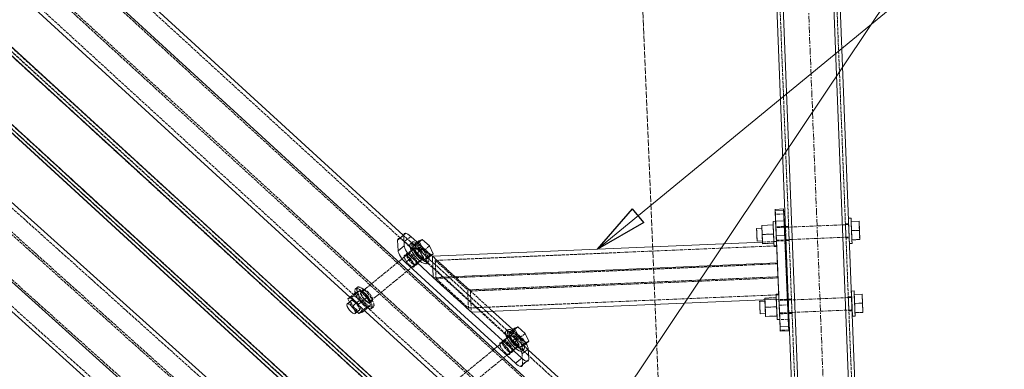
# Model space of a CAD drawing. Header units: millimetres. Extents: x -15129 to 9171, y -18789 to 5877.
# Tile 195 of 256: x -10537 to -9602, y -2768 to -2437. Entities that reach past the tile are written whole.
import ezdxf

# ---------------------------------------------------------------- set-up
doc = ezdxf.new("R2010")
doc.units = ezdxf.units.MM
for name, pattern in [('ACAD_ISO02W100', [15, 12, -3]), ('ACAD_ISO04W100', [30, 24, -3, 0, -3]), ('CENTER', [50.8, 31.75, -6.35, 6.35, -6.35])]:
    doc.linetypes.add(name, pattern=pattern)
for name, color, linetype in [('AS_Belki', 145, 'Continuous'), ('AS_Blachy', 30, 'Continuous'), ('AS_Siatki', 72, 'Continuous'), ('AS_Sruby', 9, 'Continuous')]:
    doc.layers.add(name, color=color, linetype=linetype)

msp = doc.modelspace()

# ---------------------------------------------------------------- linework, layer by layer
at = {"color": 5, "linetype": 'CENTER', "lineweight": 13, "ltscale": 0.2}
msp.add_line((-9860.44, -585.01, -8591.48), (-9731.36, -3859.05, 51965.59), dxfattribs=at)
at = {"color": 7, "lineweight": 13}
for p, q in [((-9980.43, -2816.87), (-9467.93, -2052.2)), ((-9988.32, -2654.16), (-9631.57, -2361.29))]:
    msp.add_line(p, q, dxfattribs=at)
at = {"color": 0, "linetype": 'ByBlock', "lineweight": -2}
for p, q in [((-9988.32, -2654.16), (-9954.96, -2616)), ((-9944.38, -2628.88), (-9954.96, -2616)), ((-9944.38, -2628.88), (-9988.32, -2654.16))]:
    msp.add_line(p, q, dxfattribs=at)
at = {"layer": 'AS_Belki', "color": 145, "linetype": 'Continuous', "lineweight": 13, "ltscale": 0.25}
for p, q in [((-9871.9, -1055.89), (-9794.32, -3023.66)), ((-9785.29, -3100.49), (-9865.9, -1055.65)), ((-9737.33, -3098.6), (-9817.94, -1053.76)), ((-9811.94, -1053.52), (-9731.57, -3092.36)), ((-10172.68, -2641.06), (-10678.36, -2178.61)), ((-9905.62, -2914.27), (-10698.43, -2189.25)), ((-10742.24, -2225.15), (-9949.43, -2950.17)), ((-10842.05, -2271.89), (-9956.39, -3082.39)), ((-9920.51, -3114.97), (-10841.78, -2271.88)), ((-9912, -3114.59), (-10833.25, -2271.53)), ((-9879.8, -3078.99), (-10763.02, -2270.73)), ((-9880.26, -3070.47), (-10758.99, -2266.32)), ((-10048.23, -3054.67), (-10806.24, -2375.29)), ((-10837.81, -2422.51), (-10079.81, -3101.89)), ((-10840.59, -2448.13), (-10374.27, -2866.08)), ((-9749.26, -2643.58), (-9749.29, -2642.86)), ((-9831.53, -2647.52), (-10145.1, -2660.81)), ((-10145.1, -2660.81), (-10145.04, -2662.32)), ((-10145.04, -2662.32), (-10144.25, -2680.92)), ((-9817.39, -2667.06), (-10144.25, -2680.92)), ((-9816.03, -2701.6), (-9817.39, -2667.06)), ((-10144.25, -2680.92), (-10108.05, -2713.98)), ((-10108.05, -2713.98), (-9816.03, -2701.6)), ((-9906.85, -2884.16), (-10054.02, -2749.57))]:
    msp.add_line(p, q, dxfattribs=at)
at = {"layer": 'AS_Belki', "color": 84, "linetype": 'ACAD_ISO02W100', "lineweight": 13, "ltscale": 0.25}
for p, q in [((-9868.9, -1055.77), (-9788.52, -3094.61)), ((-9814.94, -1053.64), (-9734.56, -3092.48)), ((-11963.73, -1171.94), (-9882.04, -3076.96)), ((-11922.32, -1201.97), (-9916.14, -3037.89)), ((-11996.27, -1207.22), (-9914.24, -3112.56)), ((-11996.11, -1211.45), (-9918.5, -3112.74)), ((-11922, -1210.43), (-9924.65, -3038.27)), ((-11954.54, -1245.72), (-9956.85, -3073.87)), ((-9882.27, -3072.7), (-10850.76, -2186.4)), ((-9918.15, -3040.12), (-10850.75, -2186.67)), ((-10175.71, -2643.54), (-10681.18, -2181.29)), ((-9922.41, -3040.31), (-10850.58, -2190.91)), ((-10743.42, -2195.07), (-9950.65, -2920.06)), ((-9907.88, -2914.56), (-10700.68, -2189.54)), ((-9948.4, -2919.77), (-10724.16, -2210.34)), ((-10739.21, -2222.67), (-9947.3, -2946.87)), ((-10837.8, -2271.72), (-9954.38, -3080.17)), ((-9954.61, -3075.91), (-10833.56, -2271.54)), ((-10836.21, -2376.54), (-10078.21, -3055.92)), ((-10051.31, -3057.1), (-10808.41, -2378.53)), ((-10818.99, -2394.35), (-10078.29, -3058.22)), ((-10837.73, -2420.21), (-10079.73, -3099.59)), ((-10838.08, -2445.2), (-10360.09, -2873.61)), ((-9806.74, -2632.46), (-9809.74, -2632.59)), ((-9809.74, -2632.59), (-9809.71, -2633.31)), ((-9809.74, -2632.59), (-9809.71, -2633.41)), ((-9809.54, -2637.57), (-9809.71, -2633.31)), ((-9806.71, -2633.29), (-9806.74, -2632.46)), ((-9806.71, -2633.18), (-9806.74, -2632.46)), ((-9806.71, -2633.18), (-9806.55, -2637.44)), ((-9806.61, -2635.71), (-9806.71, -2633.29)), ((-9749.79, -2630.05), (-9752.79, -2630.18)), ((-9752.79, -2630.18), (-9752.76, -2630.89)), ((-9752.79, -2630.18), (-9752.76, -2631)), ((-9752.59, -2635.15), (-9752.76, -2630.89)), ((-9752.66, -2633.42), (-9752.76, -2631)), ((-9752.59, -2635.15), (-9752.66, -2633.42)), ((-9752.38, -2640.46), (-9752.59, -2635.15)), ((-9749.79, -2630.05), (-9749.76, -2630.77)), ((-9749.76, -2630.87), (-9749.79, -2630.05)), ((-9749.76, -2630.77), (-9749.6, -2635.03)), ((-10166.34, -2652.1), (-10175.71, -2643.54)), ((-10149.07, -2662.65), (-10172.68, -2641.06)), ((-9809.21, -2646.12), (-9809.33, -2642.87)), ((-9809.24, -2645.3), (-9809.23, -2645.4)), ((-9809.23, -2645.4), (-9809.21, -2646.12)), ((-9809.21, -2646.12), (-9806.21, -2645.99)), ((-9806.55, -2637.44), (-9806.34, -2642.75)), ((-9806.24, -2645.17), (-9806.4, -2641.01)), ((-9806.34, -2642.75), (-9806.21, -2645.99)), ((-9806.24, -2645.27), (-9806.24, -2645.17)), ((-9806.21, -2645.99), (-9806.24, -2645.27)), ((-9752.26, -2643.7), (-9752.38, -2640.46)), ((-9752.26, -2643.7), (-9752.29, -2642.88)), ((-9752.29, -2642.88), (-9752.28, -2642.98)), ((-9752.28, -2642.98), (-9752.26, -2643.7)), ((-9752.26, -2643.7), (-9749.26, -2643.58)), ((-9749.39, -2640.33), (-9749.26, -2643.58)), ((-9749.29, -2642.86), (-9749.29, -2642.75)), ((-10163.8, -2654.43), (-10166.34, -2652.1)), ((-10163.41, -2654.79), (-10163.8, -2654.43)), ((-10162.47, -2655.65), (-10163.41, -2654.79)), ((-10154.48, -2662.95), (-10162.47, -2655.65)), ((-9820.57, -2651.16), (-10142.32, -2664.8)), ((-9820.74, -2647.06), (-9831.53, -2647.52)), ((-9818.25, -2646.95), (-9820.74, -2647.06)), ((-9818.07, -2651.05), (-9820.57, -2651.16)), ((-9818.24, -2646.95), (-9818.25, -2646.95)), ((-9818.18, -2646.95), (-9818.24, -2646.95)), ((-9817.39, -2667.06), (-9818.18, -2646.95)), ((-9818.02, -2651.05), (-9818.07, -2651.05)), ((-10168.39, -2658.2), (-10170.59, -2659.99)), ((-10149.99, -2667.06), (-10154.48, -2662.95)), ((-10148.51, -2663.17), (-10149.07, -2662.65)), ((-10144.86, -2666.5), (-10148.51, -2663.17)), ((-10145.1, -2660.81), (-10108.9, -2693.87)), ((-10142.32, -2664.8), (-10141.6, -2681.89)), ((-10142.32, -2664.8), (-10111.56, -2692.9)), ((-10163.61, -2671.14), (-10161.42, -2669.35)), ((-10144.63, -2671.96), (-10149.99, -2667.06)), ((-10111.38, -2697.12), (-10144.86, -2666.5)), ((-10117.92, -2696.38), (-10144.63, -2671.96)), ((-10141.6, -2681.89), (-9817.35, -2668.14)), ((-10141.6, -2681.89), (-10110.83, -2710)), ((-10111.56, -2692.9), (-9816.86, -2680.41)), ((-10108.9, -2693.87), (-9816.82, -2681.49)), ((-10210.01, -2692.3), (-10212.2, -2694.09)), ((-10111.56, -2692.9), (-10110.83, -2710)), ((-10103.38, -2709.68), (-10117.92, -2696.38)), ((-10097.9, -2709.45), (-10111.38, -2697.12)), ((-10110.83, -2710), (-9816.19, -2697.5)), ((-10108.9, -2693.87), (-10108.05, -2713.98)), ((-9804.02, -2701.54), (-9807.02, -2701.67)), ((-9807.02, -2701.67), (-9806.99, -2702.39)), ((-9807.02, -2701.67), (-9806.98, -2702.49)), ((-9806.82, -2706.65), (-9806.99, -2702.39)), ((-9803.99, -2702.37), (-9804.02, -2701.54)), ((-9803.99, -2702.26), (-9804.02, -2701.54)), ((-9803.99, -2702.26), (-9803.82, -2706.52)), ((-9747.07, -2699.13), (-9750.07, -2699.26)), ((-9750.03, -2700.08), (-9750.07, -2699.26)), ((-9750.04, -2699.97), (-9750.07, -2699.26)), ((-9749.87, -2704.23), (-9750.04, -2699.97)), ((-9750.03, -2700.08), (-9749.94, -2702.5)), ((-9749.66, -2709.54), (-9749.94, -2702.5)), ((-9747.07, -2699.13), (-9747.04, -2699.85)), ((-9747.04, -2699.95), (-9747.07, -2699.13)), ((-9747.04, -2699.85), (-9746.87, -2704.11)), ((-10205.23, -2705.25), (-10203.04, -2703.45)), ((-10099.09, -2713.6), (-10103.38, -2709.68)), ((-10093.61, -2713.37), (-10097.9, -2709.45)), ((-9803.61, -2711.83), (-9803.48, -2715.07)), ((-9749.57, -2711.96), (-9749.87, -2704.23)), ((-9749.53, -2712.78), (-9749.66, -2709.54)), ((-9746.66, -2709.41), (-9746.54, -2712.66)), ((-9746.56, -2711.94), (-9746.57, -2711.83)), ((-10075.49, -2735.19), (-10099.09, -2713.6)), ((-10074.07, -2731.24), (-10093.61, -2713.37)), ((-9806.48, -2715.2), (-9806.61, -2711.95)), ((-9806.51, -2714.38), (-9806.51, -2714.48)), ((-9806.51, -2714.48), (-9806.48, -2715.2)), ((-9806.48, -2715.2), (-9803.48, -2715.07)), ((-9803.51, -2714.35), (-9803.52, -2714.25)), ((-9803.48, -2715.07), (-9803.51, -2714.35)), ((-9749.57, -2711.96), (-9749.53, -2712.78)), ((-9749.57, -2711.96), (-9749.56, -2712.07)), ((-9749.56, -2712.07), (-9749.53, -2712.78)), ((-9749.53, -2712.78), (-9746.54, -2712.66)), ((-9746.54, -2712.66), (-9746.56, -2711.94)), ((-10073.02, -2737.45), (-10075.49, -2735.19)), ((-10071.96, -2733.17), (-10074.07, -2731.24)), ((-10072.62, -2737.81), (-10073.02, -2737.45)), ((-10059.21, -2750.08), (-10072.62, -2737.81)), ((-10058.29, -2745.67), (-10071.96, -2733.17)), ((-10077.56, -2741.17), (-10079.75, -2742.97)), ((-10054.02, -2749.57), (-10058.29, -2745.67)), ((-10072.77, -2754.12), (-10070.58, -2752.33)), ((-10053.79, -2755.03), (-10059.21, -2750.08)), ((-9908.98, -2887.46), (-10053.79, -2755.03))]:
    msp.add_line(p, q, dxfattribs=at)
at = {"layer": 'AS_Belki', "color": 84, "linetype": 'ACAD_ISO02W100', "lineweight": 13, "ltscale": 0.25, "extrusion": (0.730115, 0.598332, 0.330048)}
for centre in [(4382.72, 3153.07, -9018.04), (4382.72, 3152.14, -9015.37), (4382.72, 3169.89, -9066.16), (4382.72, 3170.83, -9068.83), (4260.96, 3147.24, -9001.37), (4260.96, 3146.31, -8998.69)]:
    msp.add_circle(centre, 7, dxfattribs=at)
at = {"layer": 'AS_Blachy', "color": 145, "linetype": 'Continuous', "lineweight": 13, "ltscale": 0.25}
for p, q in [((-9811.55, -2616.08), (-9819.54, -2616.42)), ((-9819.49, -2617.44), (-9819.54, -2616.28)), ((-9819.54, -2616.28), (-9819.54, -2616.42)), ((-9819.54, -2616.42), (-9819.34, -2621.05)), ((-9819.49, -2617.44), (-9811.5, -2617.1)), ((-9819.06, -2627.5), (-9819.49, -2617.44)), ((-9811.5, -2617.1), (-9811.55, -2616.08)), ((-9811.07, -2627.16), (-9811.5, -2617.1)), ((-9819.34, -2621.05), (-9819.06, -2627.77)), ((-9819.06, -2627.5), (-9811.07, -2627.16)), ((-9818.8, -2633.58), (-9819.06, -2627.5)), ((-9810.81, -2633.24), (-9811.07, -2627.16)), ((-9818.48, -2641.16), (-9818.8, -2633.58)), ((-9810.62, -2637.76), (-9810.81, -2633.24)), ((-10172.21, -2640.88), (-10178.05, -2645.67)), ((-10178.05, -2645.67), (-10177.62, -2655.72)), ((-10170.36, -2639.15), (-10176.2, -2643.94)), ((-10172.21, -2640.88), (-10171.78, -2650.93)), ((-10159.6, -2647.57), (-10165.59, -2642.09)), ((-9810.49, -2640.82), (-9818.48, -2641.16)), ((-9814.84, -2727.5), (-9818.48, -2641.16)), ((-9810.49, -2640.82), (-9810.62, -2637.76)), ((-9806.84, -2727.16), (-9810.49, -2640.82)), ((-10171.78, -2650.93), (-10177.62, -2655.72)), ((-10164.74, -2662.2), (-10170.58, -2666.99)), ((-10164.74, -2662.2), (-10144.25, -2680.92)), ((-10145.1, -2660.81), (-10145.92, -2660.07)), ((-10170.58, -2666.99), (-10066.08, -2762.44)), ((-9817.2, -2671.76), (-9817.19, -2672.17)), ((-9817.19, -2672.17), (-9816.14, -2696.85)), ((-10108.1, -2713.94), (-10108.05, -2713.98)), ((-10108.05, -2713.98), (-10060.24, -2757.66)), ((-10068.76, -2730.55), (-10087.83, -2713.13)), ((-9815.12, -2720.89), (-9815.12, -2721.05)), ((-9815.12, -2721.05), (-9814.69, -2731.11)), ((-9814.84, -2727.5), (-9806.84, -2727.16)), ((-9814.64, -2732.13), (-9814.84, -2727.5)), ((-9806.65, -2731.79), (-9806.84, -2727.16)), ((-9814.69, -2731.11), (-9814.64, -2732.13)), ((-9814.64, -2732.13), (-9806.65, -2731.79)), ((-10053.62, -2758.87), (-10054.05, -2748.82)), ((-10066.08, -2762.44), (-10060.24, -2757.66)), ((-10061.32, -2765.38), (-10055.47, -2760.6))]:
    msp.add_line(p, q, dxfattribs=at)
at = {"layer": 'AS_Blachy', "color": 84, "linetype": 'ACAD_ISO02W100', "lineweight": 13, "ltscale": 0.25}
for p, q in [((-9811.55, -2616.08), (-9811.35, -2620.71)), ((-9811.35, -2620.71), (-9819.34, -2621.05)), ((-9807.71, -2707.05), (-9811.35, -2620.71)), ((-9819.06, -2627.77), (-9818.08, -2651.05)), ((-9818.84, -2632.98), (-9818.8, -2633.69)), ((-9818.7, -2636.22), (-9818.84, -2632.98)), ((-9810.84, -2632.64), (-9818.83, -2632.98)), ((-9818.8, -2633.69), (-9818.62, -2637.95)), ((-9818.47, -2641.52), (-9818.7, -2636.22)), ((-9810.84, -2632.64), (-9810.81, -2633.36)), ((-9810.82, -2633.1), (-9810.84, -2632.64)), ((-9810.71, -2635.88), (-9810.82, -2633.1)), ((-9810.81, -2633.36), (-9810.63, -2637.61)), ((-9810.48, -2641.19), (-9810.71, -2635.88)), ((-10165.59, -2642.09), (-10171.43, -2646.88)), ((-9818.62, -2637.95), (-9818.4, -2643.26)), ((-9818.29, -2645.78), (-9818.47, -2641.52)), ((-9818.4, -2643.26), (-9818.26, -2646.5)), ((-9818.26, -2646.5), (-9818.29, -2645.78)), ((-9818.26, -2646.5), (-9810.27, -2646.16)), ((-9810.63, -2637.61), (-9810.4, -2642.92)), ((-9810.3, -2645.38), (-9810.48, -2641.19)), ((-9810.4, -2642.92), (-9810.27, -2646.16)), ((-9810.3, -2645.44), (-9810.3, -2645.38)), ((-9810.27, -2646.16), (-9810.3, -2645.44)), ((-10171.43, -2646.88), (-10066.94, -2742.34)), ((-10161.82, -2652.81), (-10167.66, -2657.6)), ((-10145.92, -2660.07), (-10159.6, -2647.57)), ((-9818.08, -2651.05), (-9818.05, -2651.71)), ((-9818.05, -2651.71), (-9817.2, -2671.76)), ((-10160.69, -2668.75), (-10154.85, -2663.96)), ((-10087.83, -2713.13), (-10145.1, -2660.81)), ((-10144.25, -2680.92), (-10108.1, -2713.94)), ((-9816.14, -2696.85), (-9815.7, -2707.39)), ((-9807.93, -2701.71), (-9815.92, -2702.05)), ((-9815.92, -2702.05), (-9815.89, -2702.77)), ((-9815.92, -2702.05), (-9815.78, -2705.29)), ((-9807.89, -2702.43), (-9807.93, -2701.71)), ((-9807.91, -2702.17), (-9807.93, -2701.71)), ((-9807.79, -2704.95), (-9807.91, -2702.17)), ((-9807.71, -2706.69), (-9807.89, -2702.43)), ((-9815.89, -2702.77), (-9815.71, -2707.03)), ((-9815.78, -2705.29), (-9815.56, -2710.6)), ((-9815.71, -2707.03), (-9815.48, -2712.33)), ((-9815.7, -2707.39), (-9807.71, -2707.05)), ((-9815.7, -2707.39), (-9815.38, -2714.97)), ((-9815.56, -2710.6), (-9815.38, -2714.86)), ((-9807.56, -2710.26), (-9807.79, -2704.95)), ((-9807.49, -2711.99), (-9807.71, -2706.69)), ((-9807.71, -2707.05), (-9807.38, -2714.63)), ((-9807.39, -2714.45), (-9807.56, -2710.26)), ((-9815.48, -2712.33), (-9815.34, -2715.57)), ((-9815.38, -2714.86), (-9815.34, -2715.57)), ((-9815.38, -2714.97), (-9815.12, -2720.89)), ((-9815.34, -2715.57), (-9807.35, -2715.24)), ((-9807.12, -2720.71), (-9815.12, -2721.05)), ((-9807.35, -2715.24), (-9807.49, -2711.99)), ((-9807.38, -2714.52), (-9807.39, -2714.45)), ((-9807.35, -2715.24), (-9807.38, -2714.52)), ((-9807.38, -2714.63), (-9807.12, -2720.71)), ((-9807.12, -2720.71), (-9806.69, -2730.77)), ((-10061.1, -2737.55), (-10068.76, -2730.55)), ((-10071.33, -2736.07), (-10076.83, -2740.57)), ((-10070.99, -2735.79), (-10071.33, -2736.07)), ((-10066.94, -2742.34), (-10061.1, -2737.55)), ((-9806.69, -2730.77), (-9814.69, -2731.11)), ((-9806.69, -2730.77), (-9806.65, -2731.79)), ((-10069.85, -2751.73), (-10064.01, -2746.94)), ((-10059.89, -2753.6), (-10054.05, -2748.82)), ((-10059.47, -2763.65), (-10059.89, -2753.6)), ((-10059.47, -2763.65), (-10053.62, -2758.87))]:
    msp.add_line(p, q, dxfattribs=at)
at = {"layer": 'AS_Blachy', "color": 84, "linetype": 'ACAD_ISO02W100', "lineweight": 13, "ltscale": 0.25, "extrusion": (0.730115, 0.598332, 0.330048)}
for centre in [(4382.72, 3149.33, -9007.35), (4382.72, 3151.82, -9014.48), (4260.96, 3143.5, -8990.67), (4260.96, 3145.99, -8997.8)]:
    msp.add_circle(centre, 7, dxfattribs=at)
at = {"layer": 'AS_Blachy', "color": 145, "linetype": 'Continuous', "lineweight": 13, "ltscale": 0.25, "extrusion": (0.730115, 0.598332, 0.330048)}
for centre, start, end in [((4395.89, 3151.26, -9012.88), 338.72723, 23.72723), ((4395.89, 3148.77, -9005.75), 293.72723, 23.72723), ((4387.85, 3153.26, -9018.58), 23.72723, 113.72723), ((4387.85, 3150.77, -9011.45), 23.72723, 113.72723), ((4255.83, 3142.07, -8986.57), 203.72723, 245.68428), ((4247.78, 3144.06, -8992.27), 113.72723, 203.72723), ((4247.78, 3146.55, -8999.4), 113.72723, 158.72723)]:
    msp.add_arc(centre, 10, start, end, dxfattribs=at)
at = {"layer": 'AS_Blachy', "color": 84, "linetype": 'ACAD_ISO02W100', "lineweight": 13, "ltscale": 0.25, "extrusion": (0.730115, 0.598332, 0.330048)}
for centre, start, end in [((4395.89, 3151.26, -9012.88), 293.72723, 338.72723), ((4255.83, 3142.07, -8986.57), 245.68428, 293.72723), ((4255.83, 3144.56, -8993.7), 203.72723, 293.72723), ((4247.78, 3146.55, -8999.4), 158.72723, 203.72723)]:
    msp.add_arc(centre, 10, start, end, dxfattribs=at)
at = {"layer": 'AS_Siatki', "color": 20, "linetype": 'ACAD_ISO04W100', "lineweight": 13, "ltscale": 0.25}
msp.add_line((-9335.58, -17029.24), (-10009.15, -894.74), dxfattribs=at)
at = {"layer": 'AS_Sruby', "color": 84, "linetype": 'ACAD_ISO02W100', "lineweight": 13, "ltscale": 0.25}
for p, q in [((-9750.01, -2624.84), (-9750, -2624.93)), ((-9750.01, -2624.84), (-9749.99, -2625.22)), ((-9750, -2624.84), (-9750.01, -2624.84)), ((-9750, -2624.93), (-9749.98, -2625.47)), ((-9749.99, -2625.22), (-9749.96, -2626.04)), ((-9749.98, -2625.47), (-9749.94, -2626.45)), ((-9749.96, -2626.04), (-9749.91, -2627.27)), ((-9749.94, -2626.45), (-9749.9, -2627.41)), ((-9749.91, -2627.27), (-9749.84, -2628.87)), ((-9747.49, -2625.11), (-9747.51, -2624.74)), ((-9747.46, -2625.93), (-9747.49, -2625.11)), ((-9747.41, -2627.17), (-9747.46, -2625.93)), ((-9747.34, -2628.77), (-9747.41, -2627.17)), ((-9739.51, -2636.35), (-9739.88, -2627.7)), ((-9832.09, -2634.36), (-9831.84, -2640.27)), ((-9832.09, -2634.36), (-9832.06, -2635.12)), ((-9832.08, -2634.51), (-9832.09, -2634.36)), ((-9832.04, -2635.53), (-9832.08, -2634.51)), ((-9831.99, -2636.67), (-9832.06, -2635.12)), ((-9831.97, -2637.29), (-9832.04, -2635.53)), ((-9831.9, -2638.77), (-9831.99, -2636.67)), ((-9821.42, -2631.12), (-9821.39, -2631.91)), ((-9821.05, -2639.81), (-9821.42, -2631.16)), ((-9821.39, -2631.91), (-9821.31, -2633.81)), ((-9821.31, -2633.81), (-9821.21, -2635.95)), ((-9821.21, -2635.95), (-9821.12, -2638.24)), ((-9819.04, -2628.15), (-9819.06, -2627.77)), ((-9819.03, -2628.4), (-9819.05, -2627.86)), ((-9819.01, -2628.97), (-9819.04, -2628.15)), ((-9818.99, -2629.38), (-9819.03, -2628.4)), ((-9818.96, -2630.2), (-9819.01, -2628.97)), ((-9818.93, -2630.75), (-9818.99, -2629.38)), ((-9818.89, -2631.8), (-9818.96, -2630.2)), ((-9818.85, -2632.48), (-9818.93, -2630.75)), ((-9818.81, -2633.71), (-9818.89, -2631.8)), ((-9818.77, -2634.48), (-9818.85, -2632.48)), ((-9818.72, -2635.84), (-9818.81, -2633.71)), ((-9810.8, -2633.46), (-9818.8, -2633.8)), ((-9818.8, -2633.8), (-9818.77, -2634.56)), ((-9818.8, -2633.8), (-9818.79, -2633.94)), ((-9818.79, -2633.94), (-9818.75, -2634.97)), ((-9818.67, -2636.68), (-9818.77, -2634.48)), ((-9818.77, -2634.56), (-9818.7, -2636.11)), ((-9818.68, -2636.72), (-9818.75, -2634.97)), ((-9818.62, -2638.13), (-9818.72, -2635.84)), ((-9818.7, -2636.11), (-9818.61, -2638.21)), ((-9818.68, -2636.72), (-9818.58, -2638.93)), ((-9818.58, -2639), (-9818.67, -2636.68)), ((-9749.76, -2630.87), (-9809.71, -2633.41)), ((-9749.84, -2628.87), (-9749.83, -2629.01)), ((-9749.76, -2630.87), (-9749.67, -2632.92)), ((-9749.72, -2631.63), (-9749.75, -2630.87)), ((-9749.75, -2631.02), (-9749.75, -2630.87)), ((-9749.7, -2632.04), (-9749.75, -2631.02)), ((-9749.63, -2633.79), (-9749.7, -2632.04)), ((-9749.67, -2632.92), (-9749.57, -2635.2)), ((-9749.56, -2635.28), (-9749.65, -2633.18)), ((-9749.54, -2636.01), (-9749.63, -2633.79)), ((-9749.57, -2635.2), (-9749.47, -2637.55)), ((-9749.46, -2637.62), (-9749.56, -2635.28)), ((-9749.44, -2638.34), (-9749.54, -2636.01)), ((-9747.37, -2628.02), (-9747.01, -2636.67)), ((-9747.37, -2628.02), (-9747.37, -2628.06)), ((-9747.37, -2628.06), (-9747, -2636.74)), ((-9747.26, -2630.67), (-9747.34, -2628.77)), ((-9747.17, -2632.81), (-9747.26, -2630.67)), ((-9747.07, -2635.1), (-9747.17, -2632.81)), ((-9746.97, -2637.45), (-9747.07, -2635.1)), ((-9739.51, -2636.35), (-9747.01, -2636.67)), ((-9747.01, -2636.67), (-9746.64, -2645.35)), ((-9747, -2636.74), (-9746.63, -2645.39)), ((-9739.14, -2645.03), (-9739.51, -2636.35)), ((-10154.64, -2644.92), (-10160.12, -2649.41)), ((-9831.87, -2639.5), (-9831.97, -2637.29)), ((-9831.8, -2641.11), (-9831.9, -2638.77)), ((-9831.77, -2641.83), (-9831.87, -2639.5)), ((-9821.05, -2639.81), (-9831.84, -2640.27)), ((-9831.84, -2640.27), (-9831.59, -2646.24)), ((-9831.68, -2643.93), (-9831.77, -2641.83)), ((-9831.62, -2645.48), (-9831.68, -2643.93)), ((-9831.58, -2646.24), (-9831.62, -2645.48)), ((-9831.58, -2646.24), (-9831.59, -2646.1)), ((-9821.12, -2638.24), (-9821.02, -2640.58)), ((-9820.68, -2648.49), (-9821.05, -2639.81)), ((-9820.68, -2648.53), (-9821.04, -2639.88)), ((-9820.92, -2642.91), (-9821.02, -2640.58)), ((-9820.92, -2642.91), (-9820.83, -2645.11)), ((-9820.83, -2645.11), (-9820.74, -2647.11)), ((-9818.52, -2640.48), (-9818.62, -2638.13)), ((-9818.61, -2638.21), (-9818.51, -2640.54)), ((-9818.58, -2638.93), (-9818.49, -2641.27)), ((-9818.42, -2642.8), (-9818.52, -2640.48)), ((-9818.51, -2640.54), (-9818.42, -2642.76)), ((-9818.49, -2641.27), (-9818.4, -2643.37)), ((-9818.35, -2644.51), (-9818.42, -2642.76)), ((-9818.33, -2645), (-9818.42, -2642.8)), ((-9818.4, -2643.37), (-9818.33, -2644.92)), ((-9818.29, -2645.77), (-9818.38, -2643.63)), ((-9818.35, -2644.51), (-9818.3, -2645.54)), ((-9818.33, -2644.92), (-9818.3, -2645.68)), ((-9818.24, -2647), (-9818.33, -2645)), ((-9818.3, -2645.54), (-9818.3, -2645.68)), ((-9818.29, -2645.68), (-9810.3, -2645.34)), ((-9809.24, -2645.3), (-9749.29, -2642.75)), ((-9749.47, -2637.55), (-9749.37, -2639.87)), ((-9749.37, -2639.83), (-9749.46, -2637.62)), ((-9749.35, -2640.44), (-9749.44, -2638.34)), ((-9749.3, -2641.58), (-9749.37, -2639.83)), ((-9749.37, -2639.87), (-9749.28, -2642.07)), ((-9749.28, -2641.99), (-9749.35, -2640.44)), ((-9749.25, -2642.61), (-9749.3, -2641.58)), ((-9749.25, -2642.75), (-9749.28, -2641.99)), ((-9749.28, -2642.07), (-9749.25, -2642.78)), ((-9749.25, -2642.75), (-9749.25, -2642.61)), ((-9746.88, -2639.77), (-9746.97, -2637.45)), ((-9746.78, -2641.97), (-9746.88, -2639.77)), ((-9746.7, -2643.97), (-9746.78, -2641.97)), ((-9746.62, -2645.69), (-9746.7, -2643.97)), ((-9739.14, -2645.03), (-9746.64, -2645.35)), ((-9746.64, -2645.35), (-9746.63, -2645.39)), ((-9746.56, -2647.07), (-9746.62, -2645.69)), ((-9739.14, -2645.07), (-9739.14, -2645.03)), ((-10162.96, -2654.42), (-10211.15, -2693.91)), ((-10163.35, -2650.64), (-10160.12, -2649.41)), ((-10162.17, -2653.77), (-10162.96, -2654.42)), ((-10160.12, -2649.41), (-10153.28, -2655.65)), ((-10147.8, -2651.17), (-10153.28, -2655.65)), ((-10153.28, -2655.65), (-10149.67, -2663.14)), ((-9820.68, -2648.49), (-9831.47, -2648.95)), ((-9820.74, -2647.11), (-9820.68, -2648.55)), ((-9820.68, -2648.53), (-9820.68, -2648.49)), ((-9818.17, -2648.72), (-9818.24, -2647)), ((-9818.11, -2650.1), (-9818.17, -2648.72)), ((-9818.07, -2651.08), (-9818.11, -2650.1)), ((-9818.06, -2651.33), (-9818.09, -2650.51)), ((-9818.05, -2651.62), (-9818.07, -2651.08)), ((-9818.04, -2651.71), (-9818.06, -2651.33)), ((-9818.04, -2651.71), (-9818.05, -2651.62)), ((-9746.52, -2648.04), (-9746.56, -2647.07)), ((-9746.5, -2648.59), (-9746.52, -2648.04)), ((-9746.49, -2648.67), (-9746.5, -2648.59)), ((-10203.51, -2703.16), (-10154.5, -2663)), ((-10216.38, -2690.45), (-10218.21, -2691.94)), ((-10225.27, -2701.38), (-10222.03, -2700.15)), ((-10218.31, -2695.68), (-10223.27, -2699.75)), ((-10214.15, -2693.68), (-10222.03, -2700.15)), ((-10222.03, -2700.15), (-10215.19, -2706.39)), ((-10217.38, -2694.92), (-10218.31, -2695.68)), ((-10214.15, -2693.68), (-10217.38, -2694.92)), ((-10213.77, -2702.4), (-10217.38, -2694.92)), ((-10207.31, -2699.93), (-10215.19, -2706.39)), ((-10214.22, -2702.77), (-10213.77, -2702.4)), ((-10212.57, -2695.12), (-10214.15, -2693.68)), ((-10206.93, -2708.65), (-10213.77, -2702.4)), ((-10208.5, -2698.84), (-10212.57, -2695.12)), ((-10211.15, -2693.91), (-10212.55, -2695.06)), ((-10207.31, -2699.93), (-10208.5, -2698.84)), ((-10206.91, -2700.76), (-10207.31, -2699.93)), ((-10205.18, -2704.34), (-10206.91, -2700.76)), ((-9818.5, -2700.23), (-9829.29, -2700.69)), ((-9829.29, -2700.69), (-9829.23, -2702.16)), ((-9829.29, -2700.69), (-9829.28, -2700.73)), ((-9829.28, -2700.73), (-9818.49, -2700.27)), ((-9829.28, -2700.73), (-9829.22, -2702.16)), ((-9816.21, -2696.85), (-9818.64, -2696.95)), ((-9818.64, -2696.95), (-9818.63, -2697.04)), ((-9818.64, -2696.95), (-9818.62, -2697.33)), ((-9818.63, -2697.04), (-9818.61, -2697.58)), ((-9818.62, -2697.33), (-9818.61, -2697.56)), ((-9818.61, -2697.56), (-9818.59, -2698.14)), ((-9818.61, -2697.58), (-9818.61, -2697.6)), ((-9818.61, -2697.6), (-9818.57, -2698.56)), ((-9818.59, -2698.14), (-9818.54, -2699.38)), ((-9818.57, -2698.56), (-9818.51, -2699.93)), ((-9818.54, -2699.38), (-9818.5, -2700.19)), ((-9818.51, -2699.93), (-9818.43, -2701.65)), ((-9818.47, -2700.98), (-9818.5, -2700.19)), ((-9818.13, -2708.88), (-9818.5, -2700.23)), ((-9818.49, -2700.27), (-9818.5, -2700.23)), ((-9818.43, -2701.7), (-9818.49, -2700.27)), ((-9818.47, -2700.98), (-9818.44, -2701.67)), ((-9818.44, -2701.67), (-9818.39, -2702.88)), ((-9818.43, -2701.65), (-9818.43, -2701.7)), ((-9818.12, -2708.95), (-9818.43, -2701.7)), ((-9816.12, -2697.22), (-9816.14, -2696.84)), ((-9816.09, -2698.04), (-9816.12, -2697.22)), ((-9816.04, -2699.27), (-9816.09, -2698.04)), ((-9816.01, -2699.83), (-9816.07, -2698.45)), ((-9815.97, -2700.87), (-9816.04, -2699.27)), ((-9815.89, -2702.78), (-9815.97, -2700.87)), ((-9815.85, -2703.55), (-9815.94, -2701.55)), ((-9747.04, -2699.95), (-9806.98, -2702.49)), ((-9746.84, -2699.94), (-9746.75, -2701.99)), ((-9746.8, -2700.7), (-9746.83, -2699.94)), ((-9746.83, -2700.09), (-9746.83, -2699.94)), ((-9746.79, -2701.11), (-9746.83, -2700.09)), ((-9746.71, -2702.87), (-9746.79, -2701.11)), ((-9746.75, -2701.99), (-9746.65, -2704.27)), ((-9746.65, -2704.35), (-9746.74, -2702.25)), ((-9744.58, -2694.19), (-9744.59, -2693.81)), ((-9744.54, -2695.01), (-9744.58, -2694.19)), ((-9744.49, -2696.24), (-9744.54, -2695.01)), ((-9744.42, -2697.84), (-9744.49, -2696.24)), ((-9744.46, -2697.13), (-9743.72, -2714.42)), ((-9744.45, -2697.09), (-9744.09, -2705.74)), ((-9744.45, -2697.09), (-9744.45, -2697.13)), ((-9744.34, -2699.74), (-9744.42, -2697.84)), ((-9744.25, -2701.88), (-9744.34, -2699.74)), ((-9744.16, -2704.17), (-9744.25, -2701.88)), ((-9736.6, -2705.42), (-9736.96, -2696.78)), ((-10222.26, -2703.02), (-10223.85, -2704.32)), ((-10217.25, -2705.25), (-10214.27, -2702.81)), ((-10215.19, -2706.39), (-10211.59, -2713.88)), ((-10214.27, -2702.81), (-10214.22, -2702.77)), ((-10207.67, -2709.26), (-10210.41, -2711.5)), ((-10209.6, -2712.25), (-10206.68, -2709.86)), ((-10207.39, -2709.02), (-10207.67, -2709.26)), ((-10206.93, -2708.65), (-10207.39, -2709.02)), ((-10203.7, -2707.42), (-10206.93, -2708.65)), ((-10206.68, -2709.86), (-10206.57, -2709.77)), ((-10206.57, -2709.77), (-10203.7, -2707.42)), ((-10204.89, -2704.94), (-10205.18, -2704.34)), ((-10204.88, -2704.97), (-10204.89, -2704.94)), ((-10204.88, -2704.29), (-10203.51, -2703.16)), ((-10203.7, -2707.42), (-10204.88, -2704.97)), ((-10202.87, -2710.39), (-10201.04, -2708.9)), ((-9829.17, -2703.43), (-9828.92, -2709.34)), ((-9829.17, -2703.58), (-9829.17, -2703.43)), ((-9829.12, -2704.61), (-9829.17, -2703.58)), ((-9829.05, -2706.36), (-9829.12, -2704.61)), ((-9828.98, -2707.84), (-9829.07, -2705.74)), ((-9828.96, -2708.57), (-9829.05, -2706.36)), ((-9828.88, -2710.18), (-9828.98, -2707.84)), ((-9828.86, -2710.9), (-9828.96, -2708.57)), ((-9818.13, -2708.88), (-9828.92, -2709.34)), ((-9828.92, -2709.34), (-9828.67, -2715.32)), ((-9828.79, -2712.39), (-9828.88, -2710.18)), ((-9828.77, -2713.01), (-9828.86, -2710.9)), ((-9818.39, -2702.88), (-9818.3, -2705.02)), ((-9818.3, -2705.02), (-9818.2, -2707.31)), ((-9818.2, -2707.31), (-9818.1, -2709.66)), ((-9817.76, -2717.56), (-9818.13, -2708.88)), ((-9818.1, -2709.66), (-9818, -2711.98)), ((-9815.8, -2704.92), (-9815.89, -2702.78)), ((-9807.88, -2702.53), (-9815.88, -2702.87)), ((-9815.88, -2702.87), (-9815.85, -2703.63)), ((-9815.88, -2702.87), (-9815.88, -2703.02)), ((-9815.88, -2703.02), (-9815.83, -2704.04)), ((-9815.85, -2703.63), (-9815.78, -2705.18)), ((-9815.76, -2705.79), (-9815.83, -2704.04)), ((-9815.7, -2707.2), (-9815.8, -2704.92)), ((-9815.78, -2705.18), (-9815.69, -2707.28)), ((-9815.66, -2708.07), (-9815.76, -2705.75)), ((-9815.76, -2705.79), (-9815.67, -2708.01)), ((-9815.6, -2709.55), (-9815.7, -2707.2)), ((-9815.69, -2707.28), (-9815.6, -2709.62)), ((-9815.67, -2708.01), (-9815.57, -2710.34)), ((-9815.5, -2711.87), (-9815.6, -2709.55)), ((-9815.6, -2709.62), (-9815.5, -2711.83)), ((-9815.57, -2710.34), (-9815.48, -2712.44)), ((-9815.5, -2711.83), (-9815.43, -2713.58)), ((-9806.51, -2714.38), (-9746.57, -2711.83)), ((-9746.62, -2705.08), (-9746.71, -2702.87)), ((-9746.65, -2704.27), (-9746.56, -2706.62)), ((-9746.52, -2707.41), (-9746.62, -2705.08)), ((-9746.56, -2706.62), (-9746.46, -2708.94)), ((-9746.45, -2708.9), (-9746.55, -2706.69)), ((-9746.43, -2709.52), (-9746.52, -2707.41)), ((-9746.46, -2708.94), (-9746.36, -2711.15)), ((-9746.38, -2710.65), (-9746.45, -2708.9)), ((-9746.36, -2711.06), (-9746.43, -2709.52)), ((-9746.34, -2711.68), (-9746.38, -2710.65)), ((-9746.33, -2711.82), (-9746.36, -2711.06)), ((-9746.36, -2711.15), (-9746.33, -2711.85)), ((-9744.06, -2706.52), (-9744.16, -2704.17)), ((-9736.6, -2705.42), (-9744.09, -2705.74)), ((-9744.08, -2705.81), (-9743.72, -2714.46)), ((-9743.96, -2708.84), (-9744.06, -2706.52)), ((-9743.87, -2711.04), (-9743.96, -2708.84)), ((-9743.78, -2713.04), (-9743.87, -2711.04)), ((-9736.23, -2714.11), (-9736.6, -2705.42)), ((-10216.37, -2713.7), (-10214.59, -2712.24)), ((-9828.72, -2714.14), (-9828.79, -2712.39)), ((-9828.7, -2714.56), (-9828.77, -2713.01)), ((-9828.67, -2715.17), (-9828.72, -2714.14)), ((-9828.67, -2715.32), (-9828.7, -2714.56)), ((-9828.67, -2715.32), (-9828.67, -2715.17)), ((-9817.76, -2717.56), (-9828.55, -2718.02)), ((-9818, -2711.98), (-9817.91, -2714.18)), ((-9817.91, -2714.18), (-9817.82, -2716.18)), ((-9817.76, -2717.6), (-9817.76, -2717.56)), ((-9815.41, -2714.07), (-9815.5, -2711.87)), ((-9815.48, -2712.44), (-9815.41, -2713.99)), ((-9815.37, -2714.84), (-9815.46, -2712.71)), ((-9815.43, -2713.58), (-9815.39, -2714.61)), ((-9815.41, -2713.99), (-9815.38, -2714.75)), ((-9815.33, -2716.07), (-9815.41, -2714.07)), ((-9815.39, -2714.61), (-9815.38, -2714.75)), ((-9815.38, -2714.75), (-9807.38, -2714.41)), ((-9815.29, -2716.75), (-9815.37, -2714.84)), ((-9815.25, -2717.8), (-9815.33, -2716.07)), ((-9815.22, -2718.35), (-9815.29, -2716.75)), ((-9815.19, -2719.17), (-9815.25, -2717.8)), ((-9815.17, -2719.58), (-9815.22, -2718.35)), ((-9815.15, -2720.15), (-9815.19, -2719.17)), ((-9815.14, -2720.4), (-9815.17, -2719.58)), ((-9815.13, -2720.69), (-9815.15, -2720.15)), ((-9815.12, -2720.78), (-9815.14, -2720.4)), ((-9815.12, -2720.78), (-9815.13, -2720.69)), ((-9743.71, -2714.76), (-9743.78, -2713.04)), ((-9736.23, -2714.11), (-9743.72, -2714.42)), ((-9743.72, -2714.42), (-9743.72, -2714.46)), ((-9743.65, -2716.14), (-9743.71, -2714.76)), ((-9743.61, -2717.12), (-9743.65, -2716.14)), ((-9743.58, -2717.66), (-9743.61, -2717.12)), ((-9743.58, -2717.74), (-9743.58, -2717.66)), ((-9736.22, -2714.14), (-9736.23, -2714.11)), ((-10063.8, -2727.89), (-10069.28, -2732.38)), ((-10072.12, -2737.39), (-10120.31, -2776.89)), ((-10072.51, -2733.62), (-10069.28, -2732.38)), ((-10071.33, -2736.75), (-10072.12, -2737.39)), ((-10069.28, -2732.38), (-10062.44, -2738.63)), ((-10056.96, -2734.14), (-10062.44, -2738.63)), ((-10062.44, -2738.63), (-10058.83, -2746.12)), ((-10112.67, -2786.14), (-10064.48, -2746.65)), ((-10064.48, -2746.65), (-10063.66, -2745.98))]:
    msp.add_line(p, q, dxfattribs=at)
at = {"layer": 'AS_Sruby', "color": 145, "linetype": 'Continuous', "lineweight": 13, "ltscale": 0.25}
for p, q in [((-9747.51, -2624.74), (-9750, -2624.84)), ((-9749.9, -2627.41), (-9749.88, -2627.83)), ((-9747.51, -2624.82), (-9747.51, -2624.74)), ((-9747.48, -2625.37), (-9747.51, -2624.82)), ((-9747.44, -2626.34), (-9747.48, -2625.37)), ((-9747.38, -2627.72), (-9747.44, -2626.34)), ((-9739.88, -2627.7), (-9747.37, -2628.02)), ((-9739.87, -2627.74), (-9739.88, -2627.7)), ((-9832.09, -2634.36), (-9837.17, -2634.58)), ((-9837.17, -2634.58), (-9837.14, -2635.34)), ((-9837.17, -2634.58), (-9837.17, -2634.72)), ((-9837.17, -2634.72), (-9837.12, -2635.75)), ((-9837.14, -2635.34), (-9837.07, -2636.89)), ((-9837.12, -2635.75), (-9837.05, -2637.5)), ((-9837.07, -2636.89), (-9836.98, -2638.99)), ((-9821.42, -2631.16), (-9832.21, -2631.62)), ((-9832.21, -2631.62), (-9832.09, -2634.36)), ((-9832.21, -2631.62), (-9832.2, -2631.66)), ((-9832.2, -2631.66), (-9821.41, -2631.2)), ((-9832.2, -2631.66), (-9831.83, -2640.34)), ((-9819.06, -2627.77), (-9821.55, -2627.88)), ((-9821.55, -2627.88), (-9821.55, -2627.96)), ((-9821.55, -2627.88), (-9821.54, -2628.25)), ((-9821.55, -2627.96), (-9821.53, -2628.51)), ((-9821.54, -2628.25), (-9821.5, -2629.07)), ((-9821.53, -2628.51), (-9821.48, -2629.48)), ((-9821.5, -2629.07), (-9821.45, -2630.31)), ((-9821.48, -2629.48), (-9821.42, -2630.86)), ((-9821.45, -2630.31), (-9821.42, -2631.12)), ((-9821.42, -2630.86), (-9821.35, -2632.58)), ((-9821.41, -2631.2), (-9821.42, -2631.16)), ((-9821.04, -2639.88), (-9821.41, -2631.2)), ((-9821.35, -2632.58), (-9821.27, -2634.58)), ((-9821.27, -2634.58), (-9821.17, -2636.78)), ((-9821.17, -2636.78), (-9821.07, -2639.1)), ((-9819.05, -2627.86), (-9819.06, -2627.77)), ((-9809.71, -2633.41), (-9810.8, -2633.46)), ((-9749.88, -2627.83), (-9749.81, -2629.55)), ((-9749.83, -2629.01), (-9749.76, -2630.78)), ((-9749.81, -2629.55), (-9749.72, -2631.55)), ((-9749.76, -2630.78), (-9749.76, -2630.87)), ((-9749.72, -2631.55), (-9749.63, -2633.75)), ((-9749.65, -2633.18), (-9749.72, -2631.63)), ((-9749.63, -2633.75), (-9749.53, -2636.07)), ((-9749.53, -2636.07), (-9749.43, -2638.42)), ((-9747.31, -2629.44), (-9747.38, -2627.72)), ((-9747.37, -2628.06), (-9739.87, -2627.74)), ((-9747.22, -2631.44), (-9747.31, -2629.44)), ((-9747.13, -2633.65), (-9747.22, -2631.44)), ((-9747.03, -2635.97), (-9747.13, -2633.65)), ((-9746.93, -2638.31), (-9747.03, -2635.97)), ((-9747, -2636.74), (-9739.5, -2636.42)), ((-9739.5, -2636.42), (-9739.87, -2627.74)), ((-9739.14, -2645.07), (-9739.5, -2636.42)), ((-10157.88, -2646.16), (-10163.35, -2650.64)), ((-10154.64, -2644.92), (-10157.88, -2646.16)), ((-10154.27, -2653.64), (-10157.88, -2646.16)), ((-10147.8, -2651.17), (-10154.64, -2644.92)), ((-9837.05, -2637.5), (-9836.96, -2639.71)), ((-9836.98, -2638.99), (-9836.89, -2641.32)), ((-9836.96, -2639.71), (-9836.86, -2642.05)), ((-9836.89, -2641.32), (-9836.79, -2643.53)), ((-9836.86, -2642.05), (-9836.77, -2644.15)), ((-9836.79, -2643.53), (-9836.72, -2645.29)), ((-9836.77, -2644.15), (-9836.7, -2645.7)), ((-9836.72, -2645.29), (-9836.68, -2646.31)), ((-9836.7, -2645.7), (-9836.67, -2646.46)), ((-9836.68, -2646.31), (-9836.67, -2646.46)), ((-9836.67, -2646.46), (-9831.58, -2646.24)), ((-9831.83, -2640.34), (-9821.04, -2639.88)), ((-9831.83, -2640.34), (-9831.47, -2648.99)), ((-9831.71, -2643.32), (-9831.8, -2641.11)), ((-9831.63, -2645.07), (-9831.71, -2643.32)), ((-9831.59, -2646.1), (-9831.63, -2645.07)), ((-9831.59, -2646.24), (-9831.47, -2648.95)), ((-9821.07, -2639.1), (-9820.97, -2641.45)), ((-9820.97, -2641.45), (-9820.88, -2643.74)), ((-9820.88, -2643.74), (-9820.79, -2645.88)), ((-9820.79, -2645.88), (-9820.71, -2647.78)), ((-9818.48, -2641.35), (-9818.58, -2639)), ((-9818.38, -2643.63), (-9818.48, -2641.35)), ((-9818.21, -2647.68), (-9818.29, -2645.77)), ((-9810.3, -2645.34), (-9809.24, -2645.3)), ((-9749.43, -2638.42), (-9749.33, -2640.71)), ((-9749.33, -2640.71), (-9749.24, -2642.84)), ((-9749.29, -2642.75), (-9749.25, -2642.75)), ((-9749.25, -2642.78), (-9749.19, -2644.07)), ((-9749.24, -2642.84), (-9749.16, -2644.75)), ((-9749.19, -2644.07), (-9749.12, -2645.8)), ((-9749.16, -2644.75), (-9749.09, -2646.35)), ((-9749.12, -2645.8), (-9749.06, -2647.17)), ((-9749.09, -2646.35), (-9749.04, -2647.58)), ((-9746.83, -2640.6), (-9746.93, -2638.31)), ((-9746.74, -2642.74), (-9746.83, -2640.6)), ((-9746.66, -2644.64), (-9746.74, -2642.74)), ((-9746.6, -2646.24), (-9746.66, -2644.64)), ((-9746.63, -2645.39), (-9739.14, -2645.07)), ((-9746.54, -2647.48), (-9746.6, -2646.24)), ((-10164.18, -2647.67), (-10166.01, -2649.16)), ((-10163.35, -2650.64), (-10159.75, -2658.13)), ((-10159.75, -2658.13), (-10154.27, -2653.64)), ((-10147.43, -2659.89), (-10154.27, -2653.64)), ((-10144.19, -2658.65), (-10147.8, -2651.17)), ((-9831.47, -2648.99), (-9820.68, -2648.53)), ((-9831.47, -2648.95), (-9831.47, -2648.99)), ((-9820.71, -2647.78), (-9820.64, -2649.38)), ((-9820.68, -2648.55), (-9820.67, -2648.83)), ((-9820.67, -2648.83), (-9820.61, -2650.21)), ((-9820.64, -2649.38), (-9820.59, -2650.62)), ((-9820.61, -2650.21), (-9820.57, -2651.18)), ((-9820.59, -2650.62), (-9820.55, -2651.44)), ((-9820.57, -2651.18), (-9820.54, -2651.73)), ((-9820.55, -2651.44), (-9820.54, -2651.81)), ((-9820.54, -2651.81), (-9818.04, -2651.71)), ((-9820.54, -2651.73), (-9820.54, -2651.81)), ((-9818.14, -2649.28), (-9818.21, -2647.68)), ((-9818.09, -2650.51), (-9818.14, -2649.28)), ((-9749.06, -2647.17), (-9749.02, -2648.15)), ((-9749.04, -2647.58), (-9749.01, -2648.4)), ((-9749.02, -2648.15), (-9749, -2648.69)), ((-9749.01, -2648.4), (-9748.99, -2648.78)), ((-9749, -2648.69), (-9748.99, -2648.78)), ((-9748.99, -2648.78), (-9746.49, -2648.67)), ((-9746.51, -2648.3), (-9746.54, -2647.48)), ((-9746.49, -2648.67), (-9746.51, -2648.3)), ((-10159.75, -2658.13), (-10152.91, -2664.38)), ((-10147.43, -2659.89), (-10152.91, -2664.38)), ((-10152.91, -2664.38), (-10149.67, -2663.14)), ((-10149.67, -2663.14), (-10144.19, -2658.65)), ((-10144.19, -2658.65), (-10147.43, -2659.89)), ((-10150.67, -2667.61), (-10148.84, -2666.12)), ((-10223.27, -2699.75), (-10225.27, -2701.38)), ((-10225.27, -2701.38), (-10221.66, -2708.87)), ((-9829.23, -2702.16), (-9829.17, -2703.43)), ((-9829.22, -2702.16), (-9828.91, -2709.41)), ((-9818.43, -2701.7), (-9818.35, -2703.65)), ((-9816.14, -2696.84), (-9816.21, -2696.85)), ((-9816.13, -2696.93), (-9816.14, -2696.84)), ((-9816.11, -2697.47), (-9816.13, -2696.93)), ((-9816.07, -2698.45), (-9816.11, -2697.47)), ((-9815.94, -2701.55), (-9816.01, -2699.83)), ((-9806.98, -2702.49), (-9807.88, -2702.53)), ((-9744.59, -2693.81), (-9747.09, -2693.92)), ((-9747.09, -2693.92), (-9747.09, -2694)), ((-9747.09, -2693.92), (-9747.08, -2694.29)), ((-9747.09, -2694), (-9747.06, -2694.54)), ((-9747.08, -2694.29), (-9747.04, -2695.11)), ((-9747.06, -2694.54), (-9747.02, -2695.52)), ((-9747.04, -2695.11), (-9746.99, -2696.35)), ((-9746.83, -2699.94), (-9747.04, -2699.95)), ((-9747.02, -2695.52), (-9746.96, -2696.9)), ((-9746.99, -2696.35), (-9746.92, -2697.95)), ((-9746.96, -2696.9), (-9746.89, -2698.62)), ((-9746.92, -2697.95), (-9746.84, -2699.85)), ((-9746.89, -2698.62), (-9746.8, -2700.62)), ((-9746.84, -2699.85), (-9746.84, -2699.94)), ((-9746.8, -2700.62), (-9746.71, -2702.82)), ((-9746.74, -2702.25), (-9746.8, -2700.7)), ((-9744.59, -2693.9), (-9744.59, -2693.81)), ((-9744.56, -2694.44), (-9744.59, -2693.9)), ((-9744.52, -2695.42), (-9744.56, -2694.44)), ((-9744.46, -2696.79), (-9744.52, -2695.42)), ((-9744.39, -2698.51), (-9744.46, -2696.79)), ((-9736.96, -2696.78), (-9744.45, -2697.09)), ((-9744.45, -2697.13), (-9736.96, -2696.81)), ((-9744.31, -2700.51), (-9744.39, -2698.51)), ((-9744.21, -2702.72), (-9744.31, -2700.51)), ((-9736.96, -2696.81), (-9736.96, -2696.78)), ((-9736.59, -2705.5), (-9736.96, -2696.81)), ((-10223.85, -2704.32), (-10226.06, -2706.13)), ((-10221.66, -2708.87), (-10217.25, -2705.25)), ((-10221.66, -2708.87), (-10214.82, -2715.11)), ((-10210.41, -2711.5), (-10214.82, -2715.11)), ((-9829.17, -2703.43), (-9834.26, -2703.65)), ((-9834.26, -2703.65), (-9834.22, -2704.41)), ((-9834.26, -2703.65), (-9834.25, -2703.79)), ((-9834.25, -2703.79), (-9834.21, -2704.82)), ((-9834.22, -2704.41), (-9834.16, -2705.96)), ((-9834.21, -2704.82), (-9834.13, -2706.57)), ((-9834.16, -2705.96), (-9834.07, -2708.06)), ((-9834.13, -2706.57), (-9834.04, -2708.79)), ((-9834.07, -2708.06), (-9833.97, -2710.39)), ((-9834.04, -2708.79), (-9833.94, -2711.12)), ((-9833.97, -2710.39), (-9833.88, -2712.61)), ((-9833.94, -2711.12), (-9833.85, -2713.22)), ((-9829.14, -2704.19), (-9829.17, -2703.43)), ((-9829.07, -2705.74), (-9829.14, -2704.19)), ((-9828.91, -2709.41), (-9818.12, -2708.95)), ((-9828.91, -2709.41), (-9828.55, -2718.06)), ((-9818.35, -2703.65), (-9818.26, -2705.86)), ((-9818.26, -2705.86), (-9818.16, -2708.18)), ((-9818.16, -2708.18), (-9818.06, -2710.53)), ((-9817.76, -2717.6), (-9818.12, -2708.95)), ((-9818.06, -2710.53), (-9817.96, -2712.81)), ((-9815.76, -2705.75), (-9815.85, -2703.55)), ((-9815.56, -2710.42), (-9815.66, -2708.07)), ((-9815.46, -2712.71), (-9815.56, -2710.42)), ((-9746.71, -2702.82), (-9746.61, -2705.14)), ((-9746.55, -2706.69), (-9746.65, -2704.35)), ((-9746.61, -2705.14), (-9746.51, -2707.49)), ((-9746.57, -2711.83), (-9746.33, -2711.82)), ((-9746.51, -2707.49), (-9746.41, -2709.78)), ((-9746.41, -2709.78), (-9746.32, -2711.92)), ((-9746.33, -2711.82), (-9746.34, -2711.68)), ((-9746.33, -2711.85), (-9746.28, -2713.15)), ((-9744.11, -2705.04), (-9744.21, -2702.72)), ((-9744.01, -2707.39), (-9744.11, -2705.04)), ((-9744.08, -2705.81), (-9736.59, -2705.5)), ((-9743.92, -2709.67), (-9744.01, -2707.39)), ((-9743.83, -2711.81), (-9743.92, -2709.67)), ((-9743.75, -2713.72), (-9743.83, -2711.81)), ((-9736.22, -2714.14), (-9736.59, -2705.5)), ((-10218.39, -2715.35), (-10216.37, -2713.7)), ((-10214.82, -2715.11), (-10211.59, -2713.88)), ((-10211.59, -2713.88), (-10209.6, -2712.25)), ((-9833.88, -2712.61), (-9833.8, -2714.36)), ((-9833.85, -2713.22), (-9833.79, -2714.77)), ((-9833.8, -2714.36), (-9833.76, -2715.39)), ((-9833.79, -2714.77), (-9833.75, -2715.53)), ((-9833.76, -2715.39), (-9833.75, -2715.53)), ((-9833.75, -2715.53), (-9828.67, -2715.32)), ((-9828.67, -2715.32), (-9828.55, -2718.02)), ((-9828.55, -2718.06), (-9817.76, -2717.6)), ((-9828.55, -2718.02), (-9828.55, -2718.06)), ((-9817.96, -2712.81), (-9817.87, -2714.95)), ((-9817.87, -2714.95), (-9817.79, -2716.86)), ((-9817.79, -2716.86), (-9817.72, -2718.46)), ((-9817.76, -2717.63), (-9817.75, -2717.9)), ((-9817.75, -2717.9), (-9817.69, -2719.28)), ((-9817.72, -2718.46), (-9817.67, -2719.69)), ((-9817.69, -2719.28), (-9817.65, -2720.26)), ((-9817.67, -2719.69), (-9817.64, -2720.51)), ((-9817.65, -2720.26), (-9817.63, -2720.8)), ((-9817.64, -2720.51), (-9817.62, -2720.88)), ((-9817.63, -2720.8), (-9817.62, -2720.88)), ((-9817.62, -2720.88), (-9815.12, -2720.78)), ((-9807.38, -2714.41), (-9806.51, -2714.38)), ((-9746.32, -2711.92), (-9746.24, -2713.82)), ((-9746.28, -2713.15), (-9746.2, -2714.87)), ((-9746.24, -2713.82), (-9746.18, -2715.42)), ((-9746.2, -2714.87), (-9746.15, -2716.24)), ((-9746.18, -2715.42), (-9746.12, -2716.66)), ((-9746.15, -2716.24), (-9746.1, -2717.22)), ((-9746.12, -2716.66), (-9746.09, -2717.48)), ((-9746.1, -2717.22), (-9746.08, -2717.76)), ((-9746.09, -2717.48), (-9746.08, -2717.85)), ((-9746.08, -2717.85), (-9743.58, -2717.74)), ((-9746.08, -2717.76), (-9746.08, -2717.85)), ((-9743.68, -2715.32), (-9743.75, -2713.72)), ((-9743.71, -2714.46), (-9736.22, -2714.14)), ((-9743.63, -2716.55), (-9743.68, -2715.32)), ((-9743.59, -2717.37), (-9743.63, -2716.55)), ((-9743.58, -2717.74), (-9743.59, -2717.37)), ((-10067.04, -2729.13), (-10072.51, -2733.62)), ((-10063.8, -2727.89), (-10067.04, -2729.13)), ((-10063.43, -2736.62), (-10067.04, -2729.13)), ((-10056.96, -2734.14), (-10063.8, -2727.89)), ((-10073.34, -2730.64), (-10075.17, -2732.14)), ((-10072.51, -2733.62), (-10068.91, -2741.1)), ((-10068.91, -2741.1), (-10063.43, -2736.62)), ((-10056.59, -2742.86), (-10063.43, -2736.62)), ((-10053.36, -2741.63), (-10056.96, -2734.14)), ((-10068.91, -2741.1), (-10062.07, -2747.35)), ((-10056.59, -2742.86), (-10062.07, -2747.35)), ((-10062.07, -2747.35), (-10058.83, -2746.12)), ((-10059.83, -2750.59), (-10058, -2749.09)), ((-10058.83, -2746.12), (-10053.36, -2741.63)), ((-10053.36, -2741.63), (-10056.59, -2742.86))]:
    msp.add_line(p, q, dxfattribs=at)
at = {"layer": 'AS_Sruby', "color": 84, "linetype": 'ACAD_ISO02W100', "lineweight": 13, "ltscale": 0.25, "extrusion": (0.730115, 0.598332, 0.330048)}
for centre, radius in [((4382.72, 3149.33, -9007.35), 6), ((4382.72, 3171.61, -9071.06), 12), ((4382.72, 3170.83, -9068.83), 12), ((4382.72, 3174.97, -9080.68), 6), ((4382.72, 3170.83, -9068.83), 6), ((4260.96, 3143.5, -8990.67), 6)]:
    msp.add_circle(centre, radius, dxfattribs=at)
at = {"layer": 'AS_Sruby', "color": 145, "linetype": 'Continuous', "lineweight": 13, "ltscale": 0.25, "extrusion": (-0.730115, -0.598332, -0.330048)}
for centre, start, end in [((-4382.72, 3148.55, 9005.12), 320.14501, 219.88054), ((-4260.96, 3142.72, 8988.45), 320.14502, 219.88059)]:
    msp.add_arc(centre, 12, start, end, dxfattribs=at)
at = {"layer": 'AS_Sruby', "color": 145, "linetype": 'Continuous', "lineweight": 13, "ltscale": 0.25, "extrusion": (0.730115, 0.598332, 0.330048)}
for centre, radius in [((4382.72, 3149.33, -9007.35), 12), ((4382.72, 3176.59, -9085.32), 6), ((4260.96, 3143.5, -8990.67), 12)]:
    msp.add_arc(centre, radius, 1.22723, 181.22723, dxfattribs=at)
at = {"layer": 'AS_Sruby', "color": 84, "linetype": 'ACAD_ISO02W100', "lineweight": 13, "ltscale": 0.25, "extrusion": (0.730115, 0.598332, 0.330048)}
for centre, radius in [((4382.72, 3149.33, -9007.35), 12), ((4382.72, 3176.59, -9085.32), 6), ((4260.96, 3143.5, -8990.67), 12)]:
    msp.add_arc(centre, radius, 181.22723, 1.22723, dxfattribs=at)
at = {"layer": 'AS_Sruby', "color": 84, "linetype": 'ACAD_ISO02W100', "lineweight": 13, "ltscale": 0.25, "extrusion": (-0.730115, -0.598332, -0.330048)}
for centre, start, end in [((-4382.72, 3148.55, 9005.12), 219.88054, 320.14501), ((-4260.96, 3142.72, 8988.45), 219.88059, 320.14502)]:
    msp.add_arc(centre, 12, start, end, dxfattribs=at)

doc.saveas('drawing.dxf')
